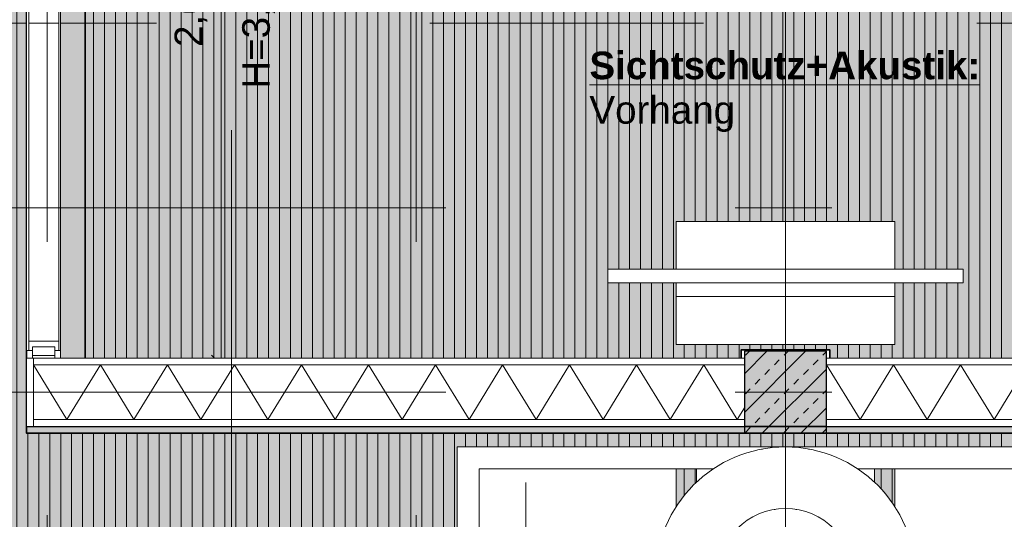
# Model space of a CAD drawing. Header units: metres. Extents: x -111 to 152, y -132 to 99.
# Tile 55 of 256: x -31.15 to -27.55, y -13.96 to -12.14. Entities that reach past the tile are written whole.
import ezdxf

# ---------------------------------------------------------------- set-up
doc = ezdxf.new("R2010")
doc.units = ezdxf.units.M
doc.header["$PDMODE"] = 1
doc.header["$PDSIZE"] = -2
doc.linetypes.add('Achsen 01', pattern=[5.291531, 3.175, -1.058062, 0.352704, -0.705764])
doc.linetypes.add('Raster 01', pattern=[2, 1, -1])
doc.layers.get('0').update_dxf_attribs({"lineweight": 25})
for name, color, linetype, lineweight, true_color in [('013_Beton und Stahlbetonarbeiten-000 Sichtbeton-343 Innenstütze', 5, 'Continuous', 5, 0x0000ff), ('031_Metallbauarbeiten-350 Lamellendecke DS', 7, 'Continuous', 35, 0x666666), ('039_Trockenbauarbeiten-340 Dämmung', 7, 'Continuous', 9, 0xc0c0c0), ('AV1-Achsen', 1, 'Achsen 01', 18, 0xff0000), ('AV1-Einrichtung', 7, 'Continuous', 9, 0xa6a6a6), ('AV1-Raster', 7, 'Raster 01', 9, 0xa6a6a6)]:
    doc.layers.add(name, color=color, linetype=linetype, lineweight=lineweight, true_color=true_color)
for name, color, linetype, lineweight in [('013_Beton und Stahlbetonarbeiten-340 Innenstützen', 7, 'Continuous', 25), ('027_Tischlerarbeiten-340 Innentüren', 7, 'Continuous', 9), ('030_Sonnenschutzarbeiten-BLENDSCHUTZ', 7, 'Continuous', 5), ('030_Sonnenschutzarbeiten-BLENDSCHUTZ  Beschriftung', 7, 'Continuous', 5), ('039_Trockenbauarbeiten-340 Gipskarton', 7, 'Continuous', 9), ('_1.35m (3D)', 7, 'Continuous', 9), ('_EG (2D)', 7, 'Continuous', 9), ('_EG - DS (2D)', 7, 'Continuous', 9), ('_GRU (2D)', 7, 'Continuous', 9), ('AV1-Schnitt Achsen', 7, 'Achsen 01', 18), ('Bemaßung-Bemaßung', 7, 'Continuous', 9)]:
    doc.layers.add(name, color=color, linetype=linetype, lineweight=lineweight)
doc.layers.get('0').freeze()
doc.styles.add('Arial', font='arial.ttf')
doc.styles.add('Arial (bold)', font='arialbd.ttf')
doc.dimstyles.new('COE 50', dxfattribs={"dimtxt": 126.090495, "dimasz": 0.001414, "dimexe": 0.001, "dimexo": 0.01, "dimgap": 0.001, "dimtad": 1, "dimdec": 3, "dimtxsty": 'Arial', "dimblk": 'VW_SLASH-3', "dimblk1": 'VW_SLASH-3', "dimblk2": 'VW_SLASH-3', "dimcen": 0, "dimadec": 3, "dimazin": 0, "dimtfac": 0.8, "dimtdec": 3, "dimtix": 1, "dimtmove": 0, "dimatfit": 0, "dimldrblk": 'VW_SLASH-2', "dimfxl": 0.002, "dimfxlon": 1, "dimfrac": 2, "dimtolj": 1, "dimarcsym": 0})
pattern_1 = [(90, (0, 0), (0.04, 0), [])]

# ---------------------------------------------------------------- blocks, each defined once
blk = doc.blocks.new('Group-2')
at = {"layer": 'AV1-Raster'}
for p, q in [((-31.05, -22.95), (-31.05, 1.35)), ((-29.7, -22.95), (-29.7, 1.35)), ((-28.35, -22.95), (-28.35, 1.35)), ((1.35, -12.15), (-40.5, -12.15)), ((1.35, -13.5), (-40.5, -13.5))]:
    blk.add_line(p, q, dxfattribs=at)
blk = doc.blocks.new('1.35m (3D)')
at = {"layer": 'AV1-Raster', "color": 7}
blk.add_blockref('Group-2', (0, 0), dxfattribs=at)
blk = doc.blocks.new('VW_SLASH-3')
at = {"color": 0, "linetype": 'ByBlock', "lineweight": -2, "transparency": 16777216}
blk.add_line((0, 0), (-1, 0), dxfattribs=at)
at = {"color": 0, "linetype": 'Continuous', "lineweight": 15, "transparency": 16777216, "flags": 128}
blk.add_lwpolyline([(0.5, 0.5), (-0.5, -0.5)], dxfattribs=at)
blk = doc.blocks.new('*D50')
at = {"layer": '030_Sonnenschutzarbeiten-BLENDSCHUTZ', "color": 0, "lineweight": -2}
for p, q in [((-30.5132, -10.8), (-30.3632, -10.8)), ((-30.4132, -13.3293), (-30.4132, -10.8707)), ((-30.5132, -13.4), (-30.3632, -13.4))]:
    blk.add_line(p, q, dxfattribs=at)
at = {"layer": 'Defpoints', "color": 0}
for p in [(-30.66, -10.8), (-30.4132, -10.8), (-30.66, -13.4)]:
    blk.add_point(p, dxfattribs=at)
at = {"layer": '030_Sonnenschutzarbeiten-BLENDSCHUTZ', "color": 0, "lineweight": -2, "xscale": 0.070693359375, "yscale": 0.070693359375, "zscale": 0.070693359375}
for p, rotation in [((-30.4132, -10.8), 90), ((-30.4132, -13.4), 270)]:
    blk.add_blockref('VW_SLASH-3', p, dxfattribs=dict(at, rotation=rotation))
at = {"layer": '030_Sonnenschutzarbeiten-BLENDSCHUTZ', "color": 0, "lineweight": 13, "insert": (-30.5238, -12.1), "char_height": 0.10087, "attachment_point": 5, "rotation": 90, "style": 'Arial'}
blk.add_mtext('\\A1;2,60', dxfattribs=at)
blk = doc.blocks.new('VW_SLASH-2')
at = {"color": 0, "linetype": 'ByBlock', "lineweight": -2, "transparency": 16777216}
blk.add_line((0, 0), (-1, 0), dxfattribs=at)
at = {"color": 0, "linetype": 'Continuous', "lineweight": 15, "transparency": 16777216, "flags": 128}
blk.add_lwpolyline([(0.5, 0.5), (-0.5, -0.5)], dxfattribs=at)
blk = doc.blocks.new('Group-10')
at = {"layer": '030_Sonnenschutzarbeiten-BLENDSCHUTZ  Beschriftung', "color": 6, "linetype": 'Continuous', "transparency": 33554559}
blk.add_solid([(-27.6331, -12.2278), (-29.0669, -12.2278), (-27.6331, -12.5566), (-29.0669, -12.5566)], dxfattribs=at)
at = {"layer": '030_Sonnenschutzarbeiten-BLENDSCHUTZ  Beschriftung', "insert": (-29.0669, -12.2543), "char_height": 0.100872, "attachment_point": 1, "line_spacing_factor": 0.967016, "style": 'Arial (bold)'}
blk.add_mtext('{\\LSichtschutz+Akustik:}{\\fArial|b0|i0|c0|p0;\\l\\PVorhang }', dxfattribs=at)
blk = doc.blocks.new('Clevertouch')
at = {"color": 255, "transparency": 33554559}
blk.add_wipeout([(0.4, -0.225), (-0.4, -0.225), (-0.4, 0.225), (0.4, 0.225)], dxfattribs=at).dxf.layer = 'AV1-Einrichtung'
at = {"layer": 'AV1-Einrichtung', "flags": 128}
blk.add_lwpolyline([(0.4, -0.225), (-0.4, -0.225), (-0.4, 0.225), (0.4, 0.225)], close=True, dxfattribs=at)
at = {"color": 255, "transparency": 33554559}
blk.add_wipeout([(0.4, -0.05), (-0.4, -0.05), (-0.4, 0.05), (0.4, 0.05)], dxfattribs=at).dxf.layer = 'AV1-Einrichtung'
at = {"layer": 'AV1-Einrichtung', "flags": 128}
blk.add_lwpolyline([(0.4, -0.05), (-0.4, -0.05), (-0.4, 0.05), (0.4, 0.05)], close=True, dxfattribs=at)
at = {"color": 255, "transparency": 33554559}
blk.add_wipeout([(0.65, 0), (-0.65, 0), (-0.65, 0.05), (0.65, 0.05)], dxfattribs=at).dxf.layer = 'AV1-Einrichtung'
at = {"layer": 'AV1-Einrichtung', "flags": 128}
blk.add_lwpolyline([(0.65, 0), (-0.65, 0), (-0.65, 0.05), (0.65, 0.05)], close=True, dxfattribs=at)
blk = doc.blocks.new('Group-58')
at = {"color": 255, "linetype": 'Continuous', "lineweight": 5}
blk.add_wipeout([(-28.2, -13.6), (-25.6, -13.6), (-25.6, -13.4), (-28.2, -13.4)], dxfattribs=at).dxf.layer = '039_Trockenbauarbeiten-340 Dämmung'
blk = doc.blocks.new('Group-59')
at = {"layer": '039_Trockenbauarbeiten-340 Dämmung', "transparency": 33554687, "flags": 128}
blk.add_lwpolyline([(-28.2, -13.4), (-28.0775, -13.6), (-27.9549, -13.4), (-27.8324, -13.6), (-27.7098, -13.4), (-27.5873, -13.6), (-27.4648, -13.4), (-27.3422, -13.6), (-27.2197, -13.4), (-27.0971, -13.6), (-26.9746, -13.4), (-26.8521, -13.6), (-26.7295, -13.4), (-26.607, -13.6), (-26.4844, -13.4), (-26.3619, -13.6), (-26.2394, -13.4), (-26.1168, -13.6), (-25.9943, -13.4), (-25.8717, -13.6), (-25.7492, -13.4), (-25.6267, -13.6), (-25.6, -13.5565)], dxfattribs=at)
blk = doc.blocks.new('Group-60')
at = {"layer": '039_Trockenbauarbeiten-340 Dämmung'}
blk.add_blockref('Group-58', (0, 0), dxfattribs=at)
at = {"layer": '039_Trockenbauarbeiten-340 Dämmung', "transparency": 33554687}
blk.add_blockref('Group-59', (0, 0), dxfattribs=at)
blk = doc.blocks.new('Group-61')
at = {"color": 255, "linetype": 'Continuous', "lineweight": 5}
blk.add_wipeout([(-31.1, -13.6), (-28.5, -13.6), (-28.5, -13.4), (-31.1, -13.4)], dxfattribs=at).dxf.layer = '039_Trockenbauarbeiten-340 Dämmung'
blk = doc.blocks.new('Group-62')
at = {"layer": '039_Trockenbauarbeiten-340 Dämmung', "transparency": 33554687, "flags": 128}
blk.add_lwpolyline([(-31.1, -13.4), (-30.9775, -13.6), (-30.8549, -13.4), (-30.7324, -13.6), (-30.6098, -13.4), (-30.4873, -13.6), (-30.3648, -13.4), (-30.2422, -13.6), (-30.1197, -13.4), (-29.9971, -13.6), (-29.8746, -13.4), (-29.7521, -13.6), (-29.6295, -13.4), (-29.507, -13.6), (-29.3844, -13.4), (-29.2619, -13.6), (-29.1394, -13.4), (-29.0168, -13.6), (-28.8943, -13.4), (-28.7717, -13.6), (-28.6492, -13.4), (-28.5267, -13.6), (-28.5, -13.5565)], dxfattribs=at)
blk = doc.blocks.new('Group-63')
at = {"layer": '039_Trockenbauarbeiten-340 Dämmung'}
blk.add_blockref('Group-61', (0, 0), dxfattribs=at)
at = {"layer": '039_Trockenbauarbeiten-340 Dämmung', "transparency": 33554687}
blk.add_blockref('Group-62', (0, 0), dxfattribs=at)
blk = doc.blocks.new('Group-92')
at = {"color": 255, "transparency": 33554559}
blk.add_wipeout([(-28.075, -14.7), (-28.625, -14.7), (-28.6348, -14.699), (-28.6441, -14.6962), (-28.6528, -14.6916), (-28.6604, -14.6854), (-28.6666, -14.6778), (-28.6712, -14.6691), (-28.674, -14.6598), (-28.675, -14.65), (-28.675, -13.78), (-28.025, -13.78), (-28.025, -14.65), (-28.026, -14.6598), (-28.0288, -14.6691), (-28.0334, -14.6778), (-28.0396, -14.6854), (-28.0472, -14.6916), (-28.0559, -14.6962), (-28.0652, -14.699)], dxfattribs=at).dxf.layer = 'AV1-Einrichtung'
at = {"layer": 'AV1-Einrichtung', "flags": 128}
blk.add_lwpolyline([(-28.075, -14.7), (-28.625, -14.7, -0.414214), (-28.675, -14.65), (-28.675, -13.78), (-28.025, -13.78), (-28.025, -14.65, -0.414214), (-28.075, -14.7)], format="xyb", close=True, dxfattribs=at)
at = {"color": 255, "transparency": 33554559}
blk.add_wipeout([(-27.15, -13.7), (-27.15, -14.7), (-27.23, -14.7), (-27.23, -13.78), (-29.47, -13.78), (-29.47, -14.7), (-29.55, -14.7), (-29.55, -13.7)], dxfattribs=at).dxf.layer = 'AV1-Einrichtung'
at = {"layer": 'AV1-Einrichtung', "flags": 128}
blk.add_lwpolyline([(-27.15, -13.7), (-27.15, -14.7), (-27.23, -14.7), (-27.23, -13.78), (-29.47, -13.78), (-29.47, -14.7), (-29.55, -14.7), (-29.55, -13.7)], close=True, dxfattribs=at)
at = {"color": 255, "transparency": 33554559}
for points in [[(-28.85, -14.7), (-29.47, -14.7), (-29.47, -13.78), (-28.75, -13.78), (-28.75, -14.6), (-28.7519, -14.6195), (-28.7576, -14.6383), (-28.7669, -14.6556), (-28.7793, -14.6707), (-28.7944, -14.6831), (-28.8117, -14.6924), (-28.8305, -14.6981)], [(-27.23, -14.7), (-27.85, -14.7), (-27.8695, -14.6981), (-27.8883, -14.6924), (-27.9056, -14.6831), (-27.9207, -14.6707), (-27.9331, -14.6556), (-27.9424, -14.6383), (-27.9481, -14.6195), (-27.95, -14.6), (-27.95, -13.78), (-27.23, -13.78)]]:
    blk.add_wipeout(points, dxfattribs=at).dxf.layer = 'AV1-Einrichtung'
at = {"layer": 'AV1-Einrichtung'}
for p, q in [((-29.3, -14.65), (-29.3, -13.83)), ((-27.4, -14.65), (-27.4, -13.83))]:
    blk.add_line(p, q, dxfattribs=at)
at = {"layer": 'AV1-Einrichtung', "flags": 128}
for points in [[(-28.85, -14.7), (-29.47, -14.7), (-29.47, -13.78), (-28.75, -13.78), (-28.75, -14.6, -0.414214), (-28.85, -14.7)], [(-27.23, -14.7), (-27.85, -14.7, -0.414214), (-27.95, -14.6), (-27.95, -13.78), (-27.23, -13.78)]]:
    blk.add_lwpolyline(points, format="xyb", close=True, dxfattribs=at)
at = {"color": 255, "transparency": 33554559}
blk.add_wipeout([(-27.875, -14.175), (-27.8841, -14.2677), (-27.9112, -14.3568), (-27.9551, -14.4389), (-28.0141, -14.5109), (-28.0861, -14.5699), (-28.1682, -14.6138), (-28.2573, -14.6409), (-28.3495, -14.6409), (-28.3495, -14.4202), (-28.3012, -14.4202), (-28.2543, -14.406), (-28.2111, -14.3829), (-28.1732, -14.3518), (-28.1421, -14.3139), (-28.119, -14.2707), (-28.1048, -14.2238), (-28.1, -14.175), (-28.1048, -14.1262), (-28.119, -14.0793), (-28.1421, -14.0361), (-28.1732, -13.9982), (-28.2111, -13.9671), (-28.2543, -13.944), (-28.3012, -13.9298), (-28.3495, -13.9298), (-28.3495, -13.7091), (-28.2573, -13.7091), (-28.1682, -13.7362), (-28.0861, -13.7801), (-28.0141, -13.8391), (-27.9551, -13.9111), (-27.9112, -13.9932), (-27.8841, -14.0823)], dxfattribs=at).dxf.layer = 'AV1-Einrichtung'
blk.add_wipeout([(-28.3495, -13.7091), (-28.3495, -13.9298), (-28.3988, -13.9298), (-28.4457, -13.944), (-28.4889, -13.9671), (-28.5268, -13.9982), (-28.5579, -14.0361), (-28.581, -14.0793), (-28.5952, -14.1262), (-28.6, -14.175), (-28.5952, -14.2238), (-28.581, -14.2707), (-28.5579, -14.3139), (-28.5268, -14.3518), (-28.4889, -14.3829), (-28.4457, -14.406), (-28.3988, -14.4202), (-28.3495, -14.4202), (-28.3495, -14.6409), (-28.4427, -14.6409), (-28.5318, -14.6138), (-28.6139, -14.5699), (-28.6859, -14.5109), (-28.7449, -14.4389), (-28.7888, -14.3568), (-28.8159, -14.2677), (-28.825, -14.175), (-28.8159, -14.0823), (-28.7888, -13.9932), (-28.7449, -13.9111), (-28.6859, -13.8391), (-28.6139, -13.7801), (-28.5318, -13.7362), (-28.4427, -13.7091)], dxfattribs=at).dxf.layer = 'AV1-Einrichtung'
at = {"layer": 'AV1-Einrichtung', "flags": 128}
for points in [[(-27.875, -14.175, -1), (-28.825, -14.175, -1)], [(-28.1, -14.175, -1), (-28.6, -14.175, -1)]]:
    blk.add_lwpolyline(points, format="xyb", close=True, dxfattribs=at)
at = {"color": 255, "transparency": 33554559}
blk.add_wipeout([(-28.1, -14.175), (-28.1048, -14.2238), (-28.119, -14.2707), (-28.1421, -14.3139), (-28.1732, -14.3518), (-28.2111, -14.3829), (-28.2543, -14.406), (-28.3012, -14.4202), (-28.3497, -14.4202), (-28.3497, -14.3221), (-28.3207, -14.3221), (-28.2926, -14.3136), (-28.2667, -14.2997), (-28.2439, -14.2811), (-28.2253, -14.2583), (-28.2114, -14.2324), (-28.2029, -14.2043), (-28.2, -14.175), (-28.2029, -14.1457), (-28.2114, -14.1176), (-28.2253, -14.0917), (-28.2439, -14.0689), (-28.2667, -14.0503), (-28.2926, -14.0364), (-28.3207, -14.0279), (-28.3497, -14.0279), (-28.3497, -13.9298), (-28.3012, -13.9298), (-28.2543, -13.944), (-28.2111, -13.9671), (-28.1732, -13.9982), (-28.1421, -14.0361), (-28.119, -14.0793), (-28.1048, -14.1262)], dxfattribs=at).dxf.layer = 'AV1-Einrichtung'
blk.add_wipeout([(-28.3497, -13.9298), (-28.3497, -14.0279), (-28.3793, -14.0279), (-28.4074, -14.0364), (-28.4333, -14.0503), (-28.4561, -14.0689), (-28.4747, -14.0917), (-28.4886, -14.1176), (-28.4971, -14.1457), (-28.5, -14.175), (-28.4971, -14.2043), (-28.4886, -14.2324), (-28.4747, -14.2583), (-28.4561, -14.2811), (-28.4333, -14.2997), (-28.4074, -14.3136), (-28.3793, -14.3221), (-28.3497, -14.3221), (-28.3497, -14.4202), (-28.3988, -14.4202), (-28.4457, -14.406), (-28.4889, -14.3829), (-28.5268, -14.3518), (-28.5579, -14.3139), (-28.581, -14.2707), (-28.5952, -14.2238), (-28.6, -14.175), (-28.5952, -14.1262), (-28.581, -14.0793), (-28.5579, -14.0361), (-28.5268, -13.9982), (-28.4889, -13.9671), (-28.4457, -13.944), (-28.3988, -13.9298)], dxfattribs=at).dxf.layer = 'AV1-Einrichtung'
at = {"layer": 'AV1-Einrichtung'}
for q in [(-28.4799, -14.1), (-28.2201, -14.1), (-28.35, -14.325)]:
    blk.add_line((-28.35, -14.175), q, dxfattribs=at)
at = {"layer": 'AV1-Einrichtung', "flags": 128}
for points in [[(-28.1, -14.175, -1), (-28.6, -14.175, -1)], [(-28.2, -14.175, -1), (-28.5, -14.175, -1)]]:
    blk.add_lwpolyline(points, format="xyb", close=True, dxfattribs=at)
blk = doc.blocks.new('*D538')
at = {"layer": 'Bemaßung-Bemaßung', "color": 0, "lineweight": -2}
for p, q in [((-40.225, -8.7), (-40.375, -8.7)), ((-40.325, -13.3293), (-40.325, -8.7707)), ((-40.225, -13.4), (-40.375, -13.4))]:
    blk.add_line(p, q, dxfattribs=at)
at = {"layer": 'Defpoints', "color": 0}
for p in [(-40.325, -8.7), (-28.8263, -8.7), (-28.65, -13.4)]:
    blk.add_point(p, dxfattribs=at)
at = {"layer": 'Bemaßung-Bemaßung', "color": 0, "lineweight": -2, "xscale": 0.070693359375, "yscale": 0.070693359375, "zscale": 0.070693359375}
for p, rotation in [((-40.325, -8.7), 90), ((-40.325, -13.4), 270)]:
    blk.add_blockref('VW_SLASH-3', p, dxfattribs=dict(at, rotation=rotation))
at = {"layer": 'Bemaßung-Bemaßung', "color": 0, "insert": (-40.4508, -11.05), "char_height": 0.12609, "attachment_point": 5, "rotation": 90, "style": 'Arial'}
blk.add_mtext('\\A1;4,70', dxfattribs=at)
blk = doc.blocks.new('*D539')
at = {"layer": 'Bemaßung-Bemaßung', "color": 0, "lineweight": -2}
for p, q in [((-40.325, -13.3293), (-40.325, -13.2586)), ((-40.225, -13.4), (-40.375, -13.4)), ((-40.325, -13.65), (-40.325, -13.4)), ((-40.225, -13.65), (-40.375, -13.65)), ((-40.325, -13.7207), (-40.325, -13.7914))]:
    blk.add_line(p, q, dxfattribs=at)
at = {"layer": 'Defpoints', "color": 0}
for p in [(-40.325, -13.4), (-28.65, -13.4), (-28.5, -13.65)]:
    blk.add_point(p, dxfattribs=at)
at = {"layer": 'Bemaßung-Bemaßung', "color": 0, "lineweight": -2, "xscale": 0.070693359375, "yscale": 0.070693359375, "zscale": 0.070693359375}
for p, rotation in [((-40.325, -13.4), 270), ((-40.325, -13.65), 90)]:
    blk.add_blockref('VW_SLASH-3', p, dxfattribs=dict(at, rotation=rotation))
at = {"layer": 'Bemaßung-Bemaßung', "color": 0, "insert": (-40.4394, -13.525), "char_height": 0.12609, "attachment_point": 5, "rotation": 90, "style": 'Arial'}
blk.add_mtext('\\A1;25', dxfattribs=at)
blk = doc.blocks.new('*D540')
at = {"layer": 'Bemaßung-Bemaßung', "color": 0, "lineweight": -2}
for p, q in [((-40.225, -13.65), (-40.375, -13.65)), ((-40.325, -16.2793), (-40.325, -13.7207)), ((-40.225, -16.35), (-40.375, -16.35))]:
    blk.add_line(p, q, dxfattribs=at)
at = {"layer": 'Defpoints', "color": 0}
for p in [(-40.325, -13.65), (-28.5, -13.65), (-28.5, -16.35)]:
    blk.add_point(p, dxfattribs=at)
at = {"layer": 'Bemaßung-Bemaßung', "color": 0, "lineweight": -2, "xscale": 0.070693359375, "yscale": 0.070693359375, "zscale": 0.070693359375}
for p, rotation in [((-40.325, -13.65), 90), ((-40.325, -16.35), 270)]:
    blk.add_blockref('VW_SLASH-3', p, dxfattribs=dict(at, rotation=rotation))
at = {"layer": 'Bemaßung-Bemaßung', "color": 0, "insert": (-40.4508, -15), "char_height": 0.12609, "attachment_point": 5, "rotation": 90, "style": 'Arial'}
blk.add_mtext('\\A1;2,70', dxfattribs=at)
blk = doc.blocks.new('Group-651')
at = {"color": 255, "linetype": 'Continuous', "lineweight": 5, "transparency": 33554687}
blk.add_wipeout([(-31.117, -13.3127), (-31.007, -13.3127), (-31.007, -13.3477), (-31.117, -13.3477)], dxfattribs=at).dxf.layer = '027_Tischlerarbeiten-340 Innentüren'
at = {"layer": '027_Tischlerarbeiten-340 Innentüren', "color": 7, "linetype": 'Continuous', "lineweight": 5, "transparency": 33554687, "flags": 128}
blk.add_lwpolyline([(-31.117, -13.3127), (-31.007, -13.3127), (-31.007, -13.3477), (-31.117, -13.3477)], close=True, dxfattribs=at)
at = {"color": 255, "linetype": 'Continuous', "lineweight": 5, "transparency": 33554687}
for points in [[(-31.125, -12.0773), (-31.117, -12.0773), (-31.117, -13.3477), (-31.125, -13.3477)], [(-31.007, -12.0773), (-31.001, -12.0773), (-31.001, -13.3477), (-31.007, -13.3477)]]:
    blk.add_wipeout(points, dxfattribs=at).dxf.layer = '027_Tischlerarbeiten-340 Innentüren'
at = {"layer": '027_Tischlerarbeiten-340 Innentüren', "color": 7, "linetype": 'Continuous', "lineweight": 5, "transparency": 33554687, "flags": 128}
for points in [[(-31.125, -12.0773), (-31.117, -12.0773), (-31.117, -13.3477), (-31.125, -13.3477)], [(-31.007, -12.0773), (-31.001, -12.0773), (-31.001, -13.3477), (-31.007, -13.3477)]]:
    blk.add_lwpolyline(points, close=True, dxfattribs=at)
at = {"color": 255, "linetype": 'Continuous', "lineweight": 13, "transparency": 33554687}
blk.add_wipeout([(-31.103, -13.334), (-31.021, -13.334), (-31.021, -13.366), (-31.103, -13.366)], dxfattribs=at).dxf.layer = '027_Tischlerarbeiten-340 Innentüren'
at = {"layer": '027_Tischlerarbeiten-340 Innentüren', "color": 7, "linetype": 'Continuous', "lineweight": 13, "transparency": 33554687, "flags": 128}
blk.add_lwpolyline([(-31.103, -13.334), (-31.021, -13.334), (-31.021, -13.366), (-31.103, -13.366)], close=True, dxfattribs=at)
at = {"color": 255, "linetype": 'Continuous', "lineweight": 13, "transparency": 33554687}
blk.add_wipeout([(-31.103, -13.366), (-31.021, -13.366), (-31.021, -13.375), (-31.103, -13.375)], dxfattribs=at).dxf.layer = '027_Tischlerarbeiten-340 Innentüren'
at = {"layer": '027_Tischlerarbeiten-340 Innentüren', "color": 7, "linetype": 'Continuous', "lineweight": 13, "transparency": 33554687, "flags": 128}
blk.add_lwpolyline([(-31.103, -13.366), (-31.021, -13.366), (-31.021, -13.375), (-31.103, -13.375)], close=True, dxfattribs=at)
blk = doc.blocks.new('Group-652')
at = {"layer": '027_Tischlerarbeiten-340 Innentüren', "color": 7, "transparency": 33554687}
blk.add_blockref('Group-651', (0, 0), dxfattribs=at)
blk = doc.blocks.new('Group-714')
at = {"layer": 'AV1-Achsen'}
blk.add_line((-28.35, -26.5), (-28.35, 4.9), dxfattribs=at)
blk = doc.blocks.new('Group-720')
at = {"layer": 'AV1-Achsen'}
blk.add_line((-43.35, -13.5), (4.2, -13.5), dxfattribs=at)
blk = doc.blocks.new('Group-725')
at = {"layer": 'AV1-Schnitt Achsen'}
blk.add_line((-43.35, -12.825), (4.2, -12.825), dxfattribs=at)
blk = doc.blocks.new('Group-729')
at = {"layer": 'AV1-Schnitt Achsen'}
blk.add_line((-30.375, -26.3), (-30.375, 4.7), dxfattribs=at)
blk = doc.blocks.new('GRU (2D)')
at = {"layer": 'AV1-Achsen', "color": 7}
for name in ['Group-714', 'Group-720']:
    blk.add_blockref(name, (0, 0), dxfattribs=at)
at = {"layer": 'AV1-Schnitt Achsen', "color": 7}
for name in ['Group-729', 'Group-725']:
    blk.add_blockref(name, (0, 0), dxfattribs=at)
blk = doc.blocks.new('EG - DS (2D)')
at = {"layer": '030_Sonnenschutzarbeiten-BLENDSCHUTZ', "linetype": 'Continuous', "lineweight": 0, "transparency": 33554610}
blk.add_hatch(color=220, dxfattribs=at).paths.add_polyline_path([(-31.001, -10.8), (-30.911, -10.8), (-30.911, -13.4), (-31.001, -13.4)])
at = {"layer": '031_Metallbauarbeiten-350 Lamellendecke DS', "linetype": 'Continuous', "lineweight": 0, "transparency": 33554508}
h = blk.add_hatch(color=254, dxfattribs=at)
h.paths.add_polyline_path([(-38.935, -5.525), (-38.935, -16.075), (-39.025, -16.075), (-39.025, -21.385), (-23.075, -21.385), (-23.075, -13.625), (-25.575, -13.625), (-25.575, -13.65), (-31.125, -13.65), (-31.125, -5.525)])
h.paths.add_polyline_path([(-28.2, -16.35), (-28.5, -16.35), (-28.5, -16.05), (-28.2, -16.05)])
h.paths.add_polyline_path([(-33.9, -13.65), (-33.9, -13.35), (-33.6, -13.35), (-33.6, -13.65)])
h.paths.add_polyline_path([(-33.6, -8.25), (-33.9, -8.25), (-33.9, -7.95), (-33.6, -7.95)])
h.paths.add_polyline_path([(-33.6, -16.35), (-33.9, -16.35), (-33.9, -16.05), (-33.6, -16.05)])
at = {"layer": '031_Metallbauarbeiten-350 Lamellendecke DS', "linetype": 'Continuous', "lineweight": 9, "transparency": 33554508}
h = blk.add_hatch(dxfattribs=at)
h.set_pattern_fill('Lamellendecke', color=252, style=0, pattern_type=2)
h.set_pattern_definition(pattern_1)
h.paths.add_polyline_path([(-38.935, -5.525), (-38.935, -16.075), (-39.025, -16.075), (-39.025, -21.385), (-23.075, -21.385), (-23.075, -13.625), (-25.575, -13.625), (-25.575, -13.65), (-31.125, -13.65), (-31.125, -5.525)])
h.paths.add_polyline_path([(-28.2, -16.35), (-28.5, -16.35), (-28.5, -16.05), (-28.2, -16.05)])
h.paths.add_polyline_path([(-33.9, -13.65), (-33.9, -13.35), (-33.6, -13.35), (-33.6, -13.65)])
h.paths.add_polyline_path([(-33.6, -8.25), (-33.9, -8.25), (-33.9, -7.95), (-33.6, -7.95)])
h.paths.add_polyline_path([(-33.6, -16.35), (-33.9, -16.35), (-33.9, -16.05), (-33.6, -16.05)])
at = {"layer": '031_Metallbauarbeiten-350 Lamellendecke DS', "linetype": 'Continuous', "lineweight": 0, "transparency": 33554508}
for color, points in [(40, [(-38.935, -5.525), (-38.935, -16.075), (-39.025, -16.075), (-39.025, -21.385), (-23.075, -21.385), (-23.075, -13.625), (-31.125, -13.625), (-31.125, -5.525)]), (254, [(-28.5124, -8.25), (-28.1876, -8.25), (-28.1876, -8.2), (-25.725, -8.2), (-25.725, -13.4), (-28.1876, -13.4), (-28.1876, -13.3452), (-28.5124, -13.3452), (-28.5124, -13.4), (-30.911, -13.4), (-30.911, -8.2), (-28.5124, -8.2)])]:
    blk.add_hatch(color=color, dxfattribs=at).paths.add_polyline_path(points)
at = {"layer": '031_Metallbauarbeiten-350 Lamellendecke DS', "linetype": 'Continuous', "lineweight": 9, "transparency": 33554508}
h = blk.add_hatch(dxfattribs=at)
h.set_pattern_fill('Lamellendecke', color=252, style=0, pattern_type=2)
h.set_pattern_definition(pattern_1)
h.paths.add_polyline_path([(-28.5124, -8.25), (-28.1876, -8.25), (-28.1876, -8.2), (-25.725, -8.2), (-25.725, -13.4), (-28.1876, -13.4), (-28.1876, -13.3452), (-28.5124, -13.3452), (-28.5124, -13.4), (-30.911, -13.4), (-30.911, -8.2), (-28.5124, -8.2)])
at = {"layer": '030_Sonnenschutzarbeiten-BLENDSCHUTZ', "color": 6, "lineweight": 13, "flags": 128}
blk.add_lwpolyline([(-31.001, -10.8), (-30.911, -10.8), (-30.911, -13.4), (-31.001, -13.4)], close=True, dxfattribs=at)
at = {"layer": '031_Metallbauarbeiten-350 Lamellendecke DS', "flags": 128}
for points in [[(-38.935, -5.525), (-38.935, -16.075), (-39.025, -16.075), (-39.025, -21.385), (-23.075, -21.385), (-23.075, -13.625), (-25.575, -13.625), (-25.575, -13.65), (-31.125, -13.65), (-31.125, -5.525)], [(-28.5124, -8.25), (-28.1876, -8.25), (-28.1876, -8.2), (-25.725, -8.2), (-25.725, -13.4), (-28.1876, -13.4), (-28.1876, -13.3452), (-28.5124, -13.3452), (-28.5124, -13.4), (-30.911, -13.4), (-30.911, -8.2), (-28.5124, -8.2)]]:
    blk.add_lwpolyline(points, close=True, dxfattribs=at)
at = {"layer": '031_Metallbauarbeiten-350 Lamellendecke DS', "color": 251, "linetype": 'Continuous', "lineweight": 35, "transparency": 33554687, "flags": 128}
blk.add_lwpolyline([(-38.935, -5.525), (-38.935, -16.075), (-39.025, -16.075), (-39.025, -21.385), (-23.075, -21.385), (-23.075, -13.625), (-31.125, -13.625), (-31.125, -5.525)], close=True, dxfattribs=at)
at = {"layer": '030_Sonnenschutzarbeiten-BLENDSCHUTZ  Beschriftung', "color": 7}
blk.add_blockref('Group-10', (0, 0), dxfattribs=at)
at = {"layer": '030_Sonnenschutzarbeiten-BLENDSCHUTZ', "color": 7, "insert": (-30.3364, -12.3897), "char_height": 0.10087, "attachment_point": 1, "rotation": 90, "line_spacing_factor": 0.969122, "style": 'Arial'}
blk.add_mtext('H=3,00m', dxfattribs=at)
at = {"layer": '030_Sonnenschutzarbeiten-BLENDSCHUTZ', "color": 7, "lineweight": 13}
dim = blk.add_linear_dim(base=(-30.4132, -10.8), p1=(-30.66, -13.4), p2=(-30.66, -10.8), angle=270, text='2,60', dimstyle='COE 50', override={"dimtxt": 0.100872, "dimasz": 0.070693, "dimexe": 0.05, "dimgap": 0.05, "dimdec": 2, "dimpost": '<>', "dimtxsty": 'Arial', "dimtmove": 2, "dimfxl": 0.1}, dxfattribs=at)
dim.commit()
dim.dimension.update_dxf_attribs({"geometry": '*D50', "text_midpoint": (-30.5238, -12.1)})
blk = doc.blocks.new('EG (2D)')
at = {"layer": '039_Trockenbauarbeiten-340 Dämmung', "color": 7, "transparency": 33554687}
for name in ['Group-63', 'Group-60']:
    blk.add_blockref(name, (0, 0), dxfattribs=at)
at = {"layer": 'AV1-Einrichtung', "color": 7}
for name, p in [('Clevertouch', (-28.35, -13.1)), ('Group-92', (0, 0))]:
    blk.add_blockref(name, p, dxfattribs=at)
at = {"color": 255}
for points in [[(-28.5, -13.4), (-28.5, -13.375), (-31.1, -13.375), (-31.1, -13.4)], [(-28.2, -13.375), (-25.6, -13.375), (-25.6, -13.4), (-28.2, -13.4)], [(-31.1, -13.625), (-28.5, -13.625), (-28.5, -13.6), (-31.1, -13.6)], [(-28.2, -13.6), (-25.6, -13.6), (-25.6, -13.625), (-28.2, -13.625)]]:
    blk.add_wipeout(points, dxfattribs=at).dxf.layer = '039_Trockenbauarbeiten-340 Gipskarton'
at = {"layer": '013_Beton und Stahlbetonarbeiten-000 Sichtbeton-343 Innenstütze', "linetype": 'Continuous', "lineweight": 0}
h = blk.add_hatch(color=30, dxfattribs=at)
h.paths.add_polyline_path([(-28.5, -13.65), (-28.5, -13.35), (-28.2, -13.35), (-28.2, -13.65)])
h.paths.add_polyline_path([(-28.45, -13.6), (-28.25, -13.6), (-28.25, -13.4), (-28.45, -13.4)])
at = {"layer": '013_Beton und Stahlbetonarbeiten-340 Innenstützen', "linetype": 'Continuous', "lineweight": 0, "true_color": 0xc0c0c0}
blk.add_hatch(color=9, dxfattribs=at).paths.add_polyline_path([(-28.2, -13.35), (-28.5, -13.35), (-28.5, -13.65), (-28.2, -13.65)])
at = {"layer": '013_Beton und Stahlbetonarbeiten-340 Innenstützen', "linetype": 'Continuous', "lineweight": 13}
h = blk.add_hatch(dxfattribs=at)
h.set_pattern_fill('Stahlbeton', color=251, style=0, pattern_type=2)
h.set_pattern_definition([(45, (0, 0), (0.07071068, -0.07071068), [0.025, -0.025])])
h.paths.add_polyline_path([(-28.2, -13.35), (-28.5, -13.35), (-28.5, -13.65), (-28.2, -13.65)])
h = blk.add_hatch(dxfattribs=at)
h.set_pattern_fill('Stahlbeton-1', color=251, style=0, pattern_type=2)
h.set_pattern_definition([(-135, (0.03106, -0.03313), (0.07071068, -0.07071068), [])])
h.paths.add_polyline_path([(-28.2, -13.35), (-28.5, -13.35), (-28.5, -13.65), (-28.2, -13.65)])
at = {"layer": '013_Beton und Stahlbetonarbeiten-340 Innenstützen', "flags": 128}
blk.add_lwpolyline([(-28.2, -13.35), (-28.5, -13.35), (-28.5, -13.65), (-28.2, -13.65)], close=True, dxfattribs=at)
at = {"layer": '039_Trockenbauarbeiten-340 Gipskarton', "flags": 128}
for points in [[(-28.5, -13.4), (-28.5, -13.375), (-31.1, -13.375), (-31.1, -13.4)], [(-28.2, -13.375), (-25.6, -13.375), (-25.6, -13.4), (-28.2, -13.4)], [(-31.1, -13.625), (-28.5, -13.625), (-28.5, -13.6), (-31.1, -13.6)], [(-28.2, -13.6), (-25.6, -13.6), (-25.6, -13.625), (-28.2, -13.625)]]:
    blk.add_lwpolyline(points, close=True, dxfattribs=at)
at = {"layer": 'Bemaßung-Bemaßung'}
for base, p1, p2, text, picture, middle in [((-40.325, -8.7), (-28.65, -13.4), (-28.8263, -8.7), '4,70', '*D538', (-40.4508, -11.05)), ((-40.325, -13.4), (-28.5, -13.65), (-28.65, -13.4), '25', '*D539', (-40.4394, -13.525)), ((-40.325, -13.65), (-28.5, -16.35), (-28.5, -13.65), '2,70', '*D540', (-40.4508, -15))]:
    dim = blk.add_linear_dim(base=base, p1=p1, p2=p2, angle=270, text=text, dimstyle='COE 50', override={"dimtxt": 0.12609, "dimasz": 0.070693, "dimexe": 0.05, "dimgap": 0.05, "dimpost": '<>', "dimtxsty": 'Arial', "dimtmove": 2, "dimfxl": 0.1}, dxfattribs=at)
    dim.commit()
    dim.dimension.update_dxf_attribs({"geometry": picture, "text_midpoint": middle})
at = {"color": 255}
blk.add_wipeout([(-31.125, -13.625), (-31.125, -13.375), (-31.1, -13.375), (-31.1, -13.625)], dxfattribs=at).dxf.layer = '039_Trockenbauarbeiten-340 Gipskarton'
at = {"layer": '039_Trockenbauarbeiten-340 Gipskarton', "flags": 128}
blk.add_lwpolyline([(-31.125, -13.625), (-31.125, -13.375), (-31.1, -13.375), (-31.1, -13.625)], close=True, dxfattribs=at)
at = {"layer": '027_Tischlerarbeiten-340 Innentüren', "color": 7, "transparency": 33554687}
blk.add_blockref('Group-652', (0, 0), dxfattribs=at)

msp = doc.modelspace()

# ---------------------------------------------------------------- block references
at = {"layer": '_1.35m (3D)'}
msp.add_blockref('1.35m (3D)', (0, 0), dxfattribs=at)

# ---------------------------------------------------------------- next in the draw order: block references
at = {"layer": '_EG - DS (2D)'}
msp.add_blockref('EG - DS (2D)', (0, 0), dxfattribs=at)

# ---------------------------------------------------------------- next in the draw order: block references
at = {"layer": '_EG (2D)'}
msp.add_blockref('EG (2D)', (0, 0), dxfattribs=at)

# ---------------------------------------------------------------- next in the draw order: block references
at = {"layer": '_GRU (2D)'}
msp.add_blockref('GRU (2D)', (0, 0), dxfattribs=at)

doc.saveas('drawing.dxf')
